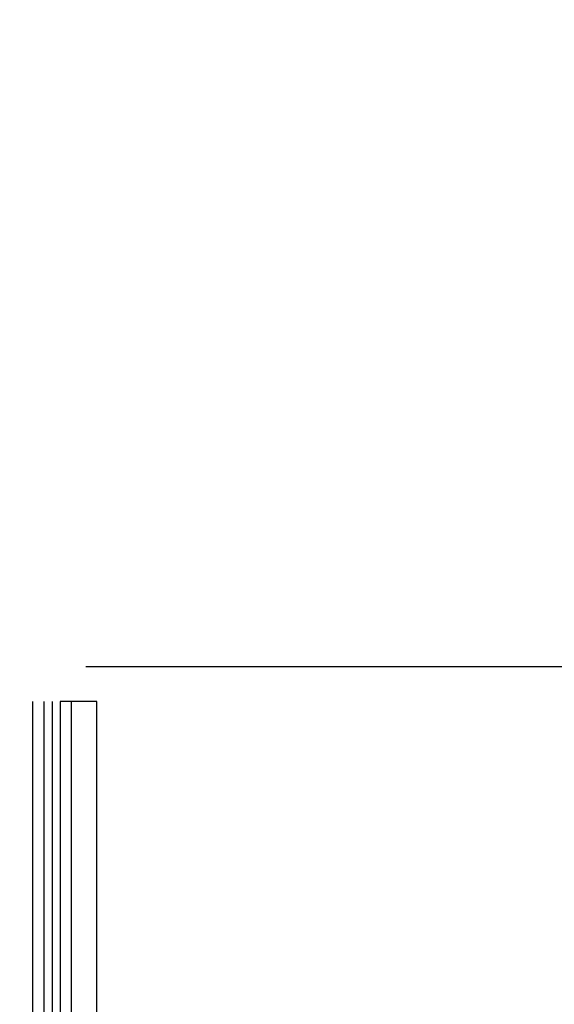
# Model space of a CAD drawing. Header units: millimetres. Extents: x 154 to 631, y -21 to 485.
# Tile 28 of 29: x 600 to 615, y 428 to 456. Entities that reach past the tile are written whole.
import ezdxf

# ---------------------------------------------------------------- set-up
doc = ezdxf.new("R2010")
doc.units = ezdxf.units.MM
doc.header["$MEASUREMENT"] = 0
doc.layers.add('Predefinito', color=5, linetype='Continuous')

# ---------------------------------------------------------------- blocks, each defined once
blk = doc.blocks.new('(#4355) Document')
at = {"layer": 'Predefinito', "extrusion": (0, 1, 0)}
for points in [[(-629.371, 489.31), (-234.912, 468.637)], [(-630.156, 474.33), (-235.697, 453.657)], [(-629.159, 493.353), (-234.7, 472.68)], [(-630.368, 470.287), (-235.909, 449.614)], [(-628.964, 497.077), (-234.505, 476.404)], [(-630.563, 466.563), (-236.104, 445.89)], [(-629.371, 489.31), (-234.912, 468.637)], [(-630.156, 474.33), (-235.697, 453.657)], [(-628.836, 499.523), (-234.377, 478.85)], [(-630.691, 464.117), (-236.232, 443.444)], [(-628.795, 500.294), (-234.336, 479.622)], [(-628.978, 496.799), (-234.52, 476.127)], [(-236.09, 446.168), (-630.548, 466.84)], [(-236.273, 442.672), (-630.732, 463.345)], [(-235.571, 475.18), (-628.032, 495.748)], [(-601.904, 475.052), (-601.901, 475.103), (-601.897, 475.153), (-601.891, 475.203), (-601.884, 475.254), (-601.876, 475.304), (-601.866, 475.353), (-601.855, 475.403), (-601.843, 475.452), (-601.829, 475.501), (-601.814, 475.549), (-601.798, 475.597), (-601.781, 475.645), (-601.763, 475.692), (-601.743, 475.739), (-601.722, 475.785), (-601.701, 475.831), (-601.678, 475.876), (-601.653, 475.92), (-601.628, 475.964), (-601.602, 476.008), (-601.574, 476.05), (-601.546, 476.092), (-601.517, 476.133), (-601.486, 476.174), (-601.455, 476.214), (-601.422, 476.252), (-601.389, 476.29), (-601.354, 476.328), (-601.319, 476.364), (-601.283, 476.399), (-601.246, 476.434), (-601.208, 476.467), (-601.171, 476.497), (-601.134, 476.527), (-601.096, 476.556), (-601.058, 476.583), (-601.018, 476.61), (-600.979, 476.636), (-600.938, 476.661), (-600.897, 476.685), (-600.855, 476.708), (-600.813, 476.73), (-600.771, 476.751), (-600.727, 476.771), (-600.684, 476.79), (-600.64, 476.808), (-600.595, 476.824), (-600.551, 476.84), (-600.505, 476.855), (-600.46, 476.869), (-600.414, 476.882), (-600.368, 476.893), (-600.322, 476.904), (-600.275, 476.913), (-600.228, 476.921), (-600.181, 476.929), (-600.134, 476.935), (-600.087, 476.94), (-600.039, 476.943), (-599.992, 476.946), (-599.945, 476.947), (-599.897, 476.948), (-599.85, 476.947), (-599.802, 476.944)], [(-602.359, 466.364), (-601.904, 475.052)], [(-629.497, 467.787), (-602.359, 466.364)], [(-235.534, 475.886), (-627.995, 496.454)], [(-599.839, 476.238), (-599.87, 476.24), (-599.901, 476.24), (-599.931, 476.24), (-599.962, 476.239), (-599.993, 476.238), (-600.023, 476.235), (-600.054, 476.232), (-600.084, 476.228), (-600.115, 476.223), (-600.145, 476.218), (-600.175, 476.212), (-600.205, 476.205), (-600.235, 476.198), (-600.264, 476.19), (-600.294, 476.181), (-600.323, 476.171), (-600.352, 476.161), (-600.381, 476.15), (-600.409, 476.138), (-600.437, 476.126), (-600.465, 476.113), (-600.493, 476.099), (-600.52, 476.085), (-600.547, 476.07), (-600.573, 476.055), (-600.6, 476.039), (-600.625, 476.022), (-600.651, 476.005), (-600.676, 475.987), (-600.7, 475.968), (-600.724, 475.949), (-600.748, 475.93), (-600.772, 475.908), (-600.796, 475.886), (-600.82, 475.863), (-600.843, 475.84), (-600.865, 475.816), (-600.886, 475.791), (-600.907, 475.766), (-600.928, 475.74), (-600.947, 475.714), (-600.966, 475.687), (-600.985, 475.66), (-601.003, 475.633), (-601.02, 475.605), (-601.036, 475.576), (-601.051, 475.547), (-601.066, 475.518), (-601.08, 475.489), (-601.094, 475.459), (-601.107, 475.429), (-601.118, 475.398), (-601.13, 475.367), (-601.14, 475.336), (-601.149, 475.305), (-601.158, 475.273), (-601.166, 475.242), (-601.173, 475.21), (-601.18, 475.178), (-601.185, 475.145), (-601.189, 475.113), (-601.193, 475.08), (-601.196, 475.048), (-601.198, 475.015)], [(-601.653, 466.327), (-601.198, 475.015)], [(-602.396, 465.658), (-629.534, 467.081)], [(-627.98, 496.747), (-235.518, 476.179)], [(-600.905, 475), (-600.904, 475.025), (-600.902, 475.05), (-600.899, 475.075), (-600.895, 475.1), (-600.891, 475.125), (-600.886, 475.15), (-600.881, 475.175), (-600.875, 475.199), (-600.868, 475.224), (-600.861, 475.248), (-600.853, 475.272), (-600.844, 475.296), (-600.835, 475.32), (-600.825, 475.343), (-600.815, 475.366), (-600.804, 475.389), (-600.792, 475.411), (-600.78, 475.434), (-600.767, 475.456), (-600.754, 475.477), (-600.741, 475.499), (-600.726, 475.52), (-600.712, 475.54), (-600.696, 475.561), (-600.681, 475.58), (-600.664, 475.6), (-600.648, 475.619), (-600.631, 475.637), (-600.613, 475.656), (-600.595, 475.673), (-600.576, 475.69), (-600.557, 475.707), (-600.539, 475.722), (-600.52, 475.737), (-600.501, 475.751), (-600.482, 475.765), (-600.463, 475.779), (-600.443, 475.792), (-600.422, 475.804), (-600.402, 475.816), (-600.381, 475.827), (-600.36, 475.838), (-600.339, 475.849), (-600.317, 475.859), (-600.295, 475.868), (-600.273, 475.877), (-600.251, 475.886), (-600.229, 475.894), (-600.206, 475.901), (-600.183, 475.908), (-600.16, 475.914), (-600.137, 475.92), (-600.114, 475.925), (-600.091, 475.93), (-600.067, 475.934), (-600.044, 475.938), (-600.02, 475.941), (-599.997, 475.943), (-599.973, 475.945), (-599.949, 475.947), (-599.926, 475.947), (-599.902, 475.947), (-599.878, 475.947), (-599.854, 475.946)], [(-600.905, 475), (-601.361, 466.312)], [(-602.412, 465.366), (-629.55, 466.788)]]:
    blk.add_lwpolyline(points, dxfattribs=at)
at = {"layer": 'Predefinito', "extrusion": (0.759688, 0, -0.650287)}
blk.add_lwpolyline([(437.007, 751.924), (437.029, 751.924), (437.051, 751.925), (437.074, 751.926), (437.097, 751.928), (437.119, 751.93), (437.142, 751.933), (437.166, 751.937), (437.189, 751.941), (437.212, 751.945), (437.235, 751.95), (437.259, 751.956), (437.282, 751.963), (437.305, 751.969), (437.329, 751.977), (437.352, 751.985), (437.375, 751.994), (437.398, 752.004), (437.421, 752.014), (437.444, 752.024), (437.466, 752.036), (437.488, 752.048), (437.511, 752.06), (437.532, 752.073), (437.554, 752.087), (437.575, 752.101), (437.596, 752.116), (437.617, 752.132), (437.637, 752.148), (437.657, 752.164), (437.676, 752.181), (437.695, 752.199), (437.714, 752.217), (437.732, 752.235), (437.75, 752.254), (437.767, 752.274), (437.783, 752.294), (437.799, 752.314), (437.815, 752.335), (437.83, 752.356), (437.844, 752.377), (437.858, 752.398), (437.871, 752.42), (437.883, 752.442), (437.895, 752.465), (437.907, 752.487), (437.917, 752.51), (437.927, 752.533), (437.937, 752.556), (437.946, 752.579), (437.954, 752.602), (437.961, 752.626), (437.968, 752.649), (437.975, 752.672), (437.981, 752.696), (437.986, 752.719), (437.99, 752.742), (437.994, 752.765), (437.998, 752.788), (438.001, 752.811), (438.003, 752.834), (438.005, 752.857), (438.006, 752.88), (438.007, 752.902), (438.007, 752.924)], dxfattribs=at)
at = {"layer": 'Predefinito', "extrusion": (-0.052336, 0, 0.99863)}
for points in [[(-437.007, 624.941), (-437.029, 624.942), (-437.051, 624.942), (-437.074, 624.944), (-437.097, 624.945), (-437.119, 624.948), (-437.142, 624.951), (-437.166, 624.954), (-437.189, 624.958), (-437.212, 624.963), (-437.235, 624.968), (-437.259, 624.974), (-437.282, 624.98), (-437.305, 624.987), (-437.329, 624.995), (-437.352, 625.003), (-437.375, 625.012), (-437.398, 625.021), (-437.421, 625.031), (-437.444, 625.042), (-437.466, 625.053), (-437.488, 625.065), (-437.511, 625.078), (-437.532, 625.091), (-437.554, 625.104), (-437.575, 625.119), (-437.596, 625.134), (-437.617, 625.149), (-437.637, 625.165), (-437.657, 625.182), (-437.676, 625.199), (-437.695, 625.216), (-437.714, 625.234), (-437.732, 625.253), (-437.75, 625.272), (-437.767, 625.291), (-437.783, 625.311), (-437.799, 625.331), (-437.815, 625.352), (-437.83, 625.373), (-437.844, 625.394), (-437.858, 625.416), (-437.871, 625.438), (-437.883, 625.46), (-437.895, 625.482), (-437.907, 625.505), (-437.917, 625.527), (-437.927, 625.55), (-437.937, 625.573), (-437.946, 625.596), (-437.954, 625.62), (-437.961, 625.643), (-437.968, 625.666), (-437.975, 625.69), (-437.981, 625.713), (-437.986, 625.736), (-437.99, 625.759), (-437.994, 625.783), (-437.998, 625.806), (-438.001, 625.829), (-438.003, 625.852), (-438.005, 625.874), (-438.006, 625.897), (-438.007, 625.919), (-438.007, 625.941)], [(-438.007, 625.941), (-438.007, 625.919), (-438.006, 625.897), (-438.005, 625.874), (-438.003, 625.852), (-438.001, 625.829), (-437.998, 625.806), (-437.994, 625.783), (-437.99, 625.759), (-437.986, 625.736), (-437.981, 625.713), (-437.975, 625.69), (-437.968, 625.666), (-437.961, 625.643), (-437.954, 625.62), (-437.946, 625.596), (-437.937, 625.573), (-437.927, 625.55), (-437.917, 625.527), (-437.907, 625.505), (-437.895, 625.482), (-437.883, 625.46), (-437.871, 625.438), (-437.858, 625.416), (-437.844, 625.394), (-437.83, 625.373), (-437.815, 625.352), (-437.799, 625.331), (-437.783, 625.311), (-437.767, 625.291), (-437.75, 625.272), (-437.732, 625.253), (-437.714, 625.234), (-437.695, 625.216), (-437.676, 625.199), (-437.657, 625.182), (-437.637, 625.165), (-437.617, 625.149), (-437.596, 625.134), (-437.575, 625.119), (-437.554, 625.104), (-437.532, 625.091), (-437.511, 625.078), (-437.488, 625.065), (-437.466, 625.053), (-437.444, 625.042), (-437.421, 625.031), (-437.398, 625.021), (-437.375, 625.012), (-437.352, 625.003), (-437.329, 624.995), (-437.305, 624.987), (-437.282, 624.98), (-437.259, 624.974), (-437.235, 624.968), (-437.212, 624.963), (-437.189, 624.958), (-437.166, 624.954), (-437.142, 624.951), (-437.119, 624.948), (-437.097, 624.945), (-437.074, 624.944), (-437.051, 624.942), (-437.029, 624.942), (-437.007, 624.941)], [(-438.007, 625.941), (-438.007, 625.919), (-438.006, 625.897), (-438.005, 625.874), (-438.003, 625.852), (-438.001, 625.829), (-437.998, 625.806), (-437.994, 625.783), (-437.99, 625.759), (-437.986, 625.736), (-437.981, 625.713), (-437.975, 625.69), (-437.968, 625.666), (-437.961, 625.643), (-437.954, 625.62), (-437.946, 625.596), (-437.937, 625.573), (-437.927, 625.55), (-437.917, 625.527), (-437.907, 625.505), (-437.895, 625.482), (-437.883, 625.46), (-437.871, 625.438), (-437.858, 625.416), (-437.844, 625.394), (-437.83, 625.373), (-437.815, 625.352), (-437.799, 625.331), (-437.783, 625.311), (-437.767, 625.291), (-437.75, 625.272), (-437.732, 625.253), (-437.714, 625.234), (-437.695, 625.216), (-437.676, 625.199), (-437.657, 625.182), (-437.637, 625.165), (-437.617, 625.149), (-437.596, 625.134), (-437.575, 625.119), (-437.554, 625.104), (-437.532, 625.091), (-437.511, 625.078), (-437.488, 625.065), (-437.466, 625.053), (-437.444, 625.042), (-437.421, 625.031), (-437.398, 625.021), (-437.375, 625.012), (-437.352, 625.003), (-437.329, 624.995), (-437.305, 624.987), (-437.282, 624.98), (-437.259, 624.974), (-437.235, 624.968), (-437.212, 624.963), (-437.189, 624.958), (-437.166, 624.954), (-437.142, 624.951), (-437.119, 624.948), (-437.097, 624.945), (-437.074, 624.944), (-437.051, 624.942), (-437.029, 624.942), (-437.007, 624.941)]]:
    blk.add_lwpolyline(points, dxfattribs=at)
at = {"layer": 'Predefinito', "extrusion": (0.726994, 0.503806, -0.466539)}
blk.add_lwpolyline([(17.087, 759.575), (17.086, 759.557), (17.085, 759.539), (17.083, 759.521), (17.082, 759.503), (17.079, 759.485), (17.077, 759.466), (17.074, 759.448), (17.071, 759.43), (17.067, 759.411), (17.063, 759.393), (17.059, 759.374), (17.054, 759.356), (17.049, 759.338), (17.044, 759.319), (17.038, 759.301), (17.032, 759.283), (17.026, 759.265), (17.019, 759.247), (17.012, 759.229), (17.004, 759.211), (16.996, 759.193), (16.988, 759.175), (16.979, 759.158), (16.97, 759.14), (16.961, 759.123), (16.951, 759.106), (16.941, 759.089), (16.93, 759.072), (16.92, 759.056), (16.909, 759.04), (16.897, 759.023), (16.885, 759.008), (16.873, 758.992), (16.861, 758.977), (16.848, 758.961), (16.835, 758.947), (16.822, 758.932), (16.809, 758.918), (16.795, 758.904), (16.781, 758.89), (16.767, 758.876), (16.752, 758.863), (16.738, 758.85), (16.723, 758.838), (16.708, 758.826), (16.692, 758.814), (16.677, 758.802), (16.661, 758.791), (16.645, 758.78), (16.629, 758.769), (16.613, 758.759), (16.597, 758.749), (16.58, 758.74), (16.564, 758.731), (16.547, 758.722), (16.53, 758.713), (16.514, 758.705), (16.497, 758.698), (16.48, 758.69), (16.463, 758.683), (16.446, 758.676), (16.429, 758.67), (16.412, 758.664), (16.395, 758.658)], dxfattribs=at)
at = {"layer": 'Predefinito'}
for points in [[(602.091, 438.007), (629.304, 438.007)], [(600.576, 437.007), (600.576, 23.891)], [(600.905, 23.891), (600.905, 437.007)], [(601.133, 437.007), (601.133, 23.891)], [(601.361, 437.007), (601.361, 23.891)], [(601.69, 23.891), (601.69, 437.007)], [(602.412, 23.891), (602.412, 437.007)]]:
    blk.add_lwpolyline(points, dxfattribs=at)
at = {"layer": 'Predefinito', "extrusion": (0.99863, 0, 0.052336)}
blk.add_lwpolyline([(438.007, 434.2), (438.007, 434.178), (438.006, 434.156), (438.005, 434.133), (438.003, 434.11), (438.001, 434.088), (437.998, 434.065), (437.994, 434.041), (437.99, 434.018), (437.986, 433.995), (437.981, 433.972), (437.975, 433.948), (437.968, 433.925), (437.961, 433.902), (437.954, 433.878), (437.946, 433.855), (437.937, 433.832), (437.927, 433.809), (437.917, 433.786), (437.907, 433.763), (437.895, 433.741), (437.883, 433.719), (437.871, 433.696), (437.858, 433.675), (437.844, 433.653), (437.83, 433.632), (437.815, 433.611), (437.799, 433.59), (437.783, 433.57), (437.767, 433.55), (437.75, 433.531), (437.732, 433.512), (437.714, 433.493), (437.695, 433.475), (437.676, 433.457), (437.657, 433.44), (437.637, 433.424), (437.617, 433.408), (437.596, 433.392), (437.575, 433.378), (437.554, 433.363), (437.532, 433.35), (437.511, 433.336), (437.488, 433.324), (437.466, 433.312), (437.444, 433.301), (437.421, 433.29), (437.398, 433.28), (437.375, 433.27), (437.352, 433.262), (437.329, 433.253), (437.305, 433.246), (437.282, 433.239), (437.259, 433.232), (437.235, 433.227), (437.212, 433.222), (437.189, 433.217), (437.166, 433.213), (437.142, 433.209), (437.119, 433.207), (437.097, 433.204), (437.074, 433.202), (437.051, 433.201), (437.029, 433.2), (437.007, 433.2)], dxfattribs=at)
at = {"layer": 'Predefinito', "extrusion": (-0.037012, 0.707008, 0.706237)}
blk.add_lwpolyline([(-624.456, 43.209), (-624.432, 43.208), (-624.407, 43.207), (-624.383, 43.206), (-624.358, 43.207), (-624.334, 43.208), (-624.309, 43.209), (-624.285, 43.211), (-624.26, 43.214), (-624.235, 43.217), (-624.211, 43.221), (-624.186, 43.226), (-624.161, 43.231), (-624.137, 43.237), (-624.113, 43.243), (-624.089, 43.25), (-624.065, 43.258), (-624.041, 43.266), (-624.018, 43.275), (-623.994, 43.285), (-623.971, 43.295), (-623.949, 43.305), (-623.926, 43.316), (-623.904, 43.328), (-623.882, 43.34), (-623.861, 43.353), (-623.84, 43.366), (-623.82, 43.38), (-623.799, 43.394), (-623.78, 43.408), (-623.76, 43.423), (-623.741, 43.439), (-623.723, 43.454), (-623.705, 43.47), (-623.688, 43.486), (-623.671, 43.503), (-623.654, 43.52), (-623.638, 43.538), (-623.622, 43.556), (-623.607, 43.575), (-623.591, 43.594), (-623.577, 43.614), (-623.562, 43.633), (-623.549, 43.654), (-623.535, 43.674), (-623.523, 43.695), (-623.51, 43.716), (-623.498, 43.738), (-623.487, 43.76), (-623.476, 43.782), (-623.466, 43.804), (-623.457, 43.827), (-623.448, 43.85), (-623.439, 43.873), (-623.431, 43.896), (-623.424, 43.92), (-623.417, 43.943), (-623.411, 43.967), (-623.406, 43.99), (-623.401, 44.014), (-623.396, 44.038), (-623.392, 44.062), (-623.389, 44.085), (-623.387, 44.109), (-623.385, 44.133)], dxfattribs=at)
at = {"layer": 'Predefinito'}
blk.add_polyline3d([(602.412, 437.007, 465.366), (602.391, 437.007, 465.365), (602.371, 437.007, 465.364), (602.351, 437.007, 465.364), (602.331, 437.007, 465.365), (602.31, 437.007, 465.366), (602.29, 437.007, 465.367), (602.27, 437.007, 465.368), (602.25, 437.007, 465.37), (602.23, 437.007, 465.373), (602.21, 437.007, 465.376), (602.19, 437.007, 465.379), (602.17, 437.007, 465.382), (602.15, 437.007, 465.386), (602.131, 437.007, 465.391), (602.111, 437.007, 465.396), (602.091, 437.007, 465.401), (602.07, 437.007, 465.407), (602.049, 437.007, 465.414), (602.028, 437.007, 465.421), (602.008, 437.007, 465.428), (601.987, 437.007, 465.436), (601.967, 437.007, 465.445), (601.947, 437.007, 465.453), (601.927, 437.007, 465.463), (601.906, 437.007, 465.473), (601.885, 437.007, 465.484), (601.865, 437.007, 465.495), (601.845, 437.007, 465.507), (601.825, 437.007, 465.519), (601.806, 437.007, 465.532), (601.786, 437.007, 465.545), (601.767, 437.007, 465.558), (601.746, 437.007, 465.574), (601.725, 437.007, 465.591), (601.705, 437.007, 465.608), (601.685, 437.007, 465.626), (601.666, 437.007, 465.644), (601.647, 437.007, 465.662), (601.629, 437.007, 465.681), (601.611, 437.007, 465.701), (601.594, 437.007, 465.721), (601.577, 437.007, 465.741), (601.561, 437.007, 465.762), (601.546, 437.007, 465.783), (601.531, 437.007, 465.805), (601.516, 437.007, 465.827), (601.502, 437.007, 465.85), (601.489, 437.007, 465.872), (601.475, 437.007, 465.898), (601.462, 437.007, 465.924), (601.449, 437.007, 465.95), (601.438, 437.007, 465.976), (601.427, 437.007, 466.003), (601.417, 437.007, 466.03), (601.408, 437.007, 466.057), (601.399, 437.007, 466.085), (601.392, 437.007, 466.113), (601.385, 437.007, 466.141), (601.379, 437.007, 466.169), (601.373, 437.007, 466.197), (601.369, 437.007, 466.226), (601.365, 437.007, 466.254), (601.363, 437.007, 466.283), (601.361, 437.007, 466.312)], dxfattribs=at)

msp = doc.modelspace()

# ---------------------------------------------------------------- block references
at = {"layer": 'Predefinito'}
msp.add_blockref('(#4355) Document', (0, 0), dxfattribs=at)

doc.saveas('drawing.dxf')
